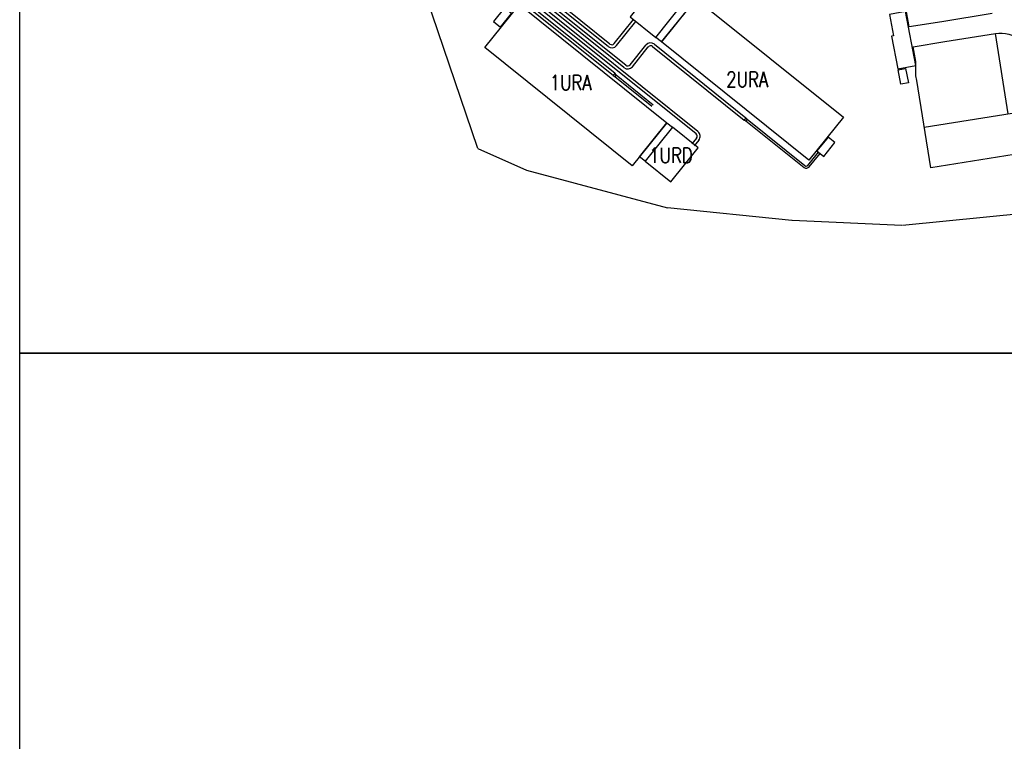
# Model space of a CAD drawing. Extents: x 0 to 84100, y 0 to 59400.
# Tile 21 of 25: x 64600 to 74346, y 9871 to 17014. Entities that reach past the tile are written whole.
import ezdxf

# ---------------------------------------------------------------- set-up
doc = ezdxf.new("R2010")
doc.units = 0
doc.header["$LTSCALE"] = 1000
for name, color, linetype in [('62', 7, 'CONTINUOUS'), ('STG-CON-18', 7, 'CONTINUOUS'), ('STG-CON-50', 4, 'CONTINUOUS'), ('STX-RAS-18', 1, 'CONTINUOUS')]:
    doc.layers.add(name, color=color, linetype=linetype)
doc.styles.add('ROMANS', font='romans.shx')

# ---------------------------------------------------------------- blocks, each defined once
blk = doc.blocks.new('KART82')
at = {"layer": 'STG-CON-18', "color": 1, "linetype": 'CONTINUOUS'}
for p, q in [((183.637, 801.766), (0, 0)), ((0, 0), (1207.494, 21.876)), ((183.637, 801.766), (989.491, 815.316)), ((1207.494, 21.876), (989.491, 815.316))]:
    blk.add_line(p, q, dxfattribs=at)
blk = doc.blocks.new('A$C1FB32CAD')
at = {"layer": '62', "color": 4, "linetype": 'CONTINUOUS'}
blk.add_lwpolyline([(0, 118.889), (185, 118.889), (185, 0), (0, 0)], close=True, dxfattribs=at)
at = {"layer": 'STG-CON-18', "color": 1, "linetype": 'CONTINUOUS'}
for p, q in [((45.355, 20.266), (39.283, 38.148)), ((58.242, 30.372), (50.864, 36.298)), ((58.43, 30.608), (51.068, 36.519)), ((66.948, 21.717), (50.008, 35.325)), ((67.136, 21.95), (50.204, 35.551)), ((59.814, 28.28), (50.436, 35.81)), ((60, 28.516), (50.625, 36.046)), ((58.732, 27.485), (49.577, 34.837)), ((58.92, 27.719), (49.753, 35.083)), ((58.852, 30.653), (60.772, 33.044)), ((59.084, 30.465), (61.004, 32.858)), ((97.847, 23.718), (96.576, 31.649)), ((60.421, 28.56), (61.984, 30.507)), ((60.654, 28.372), (62.218, 30.322)), ((62.639, 30.366), (71.701, 23.089)), ((62.827, 30.6), (71.888, 23.323)), ((89.533, 22.386), (129.16, 28.73)), ((58.917, 27.401), (62.585, 24.455)), ((59.043, 27.557), (62.711, 24.611)), ((71.887, 23.005), (77.639, 18.386)), ((72.012, 23.161), (77.716, 18.579)), ((66.995, 21.295), (66.543, 20.732)), ((67.228, 21.107), (66.777, 20.544)), ((45.355, 20.266), (50.163, 18.119)), ((78.009, 18.601), (79.068, 19.919)), ((78.16, 18.47), (79.221, 19.794)), ((50.163, 18.119), (64.134, 14.397)), ((76.425, 13.162), (64.134, 14.397)), ((102.582, 14.163), (87.388, 12.649)), ((87.315, 12.649), (76.453, 13.16))]:
    blk.add_line(p, q, dxfattribs=at)
blk.add_lwpolyline([(96.261, 33.623), (91.264, 32.823), (88.058, 32.309), (87.777, 33.786)], dxfattribs=at)
for points in [[(65.688, 34.645), (63.143, 36.689), (60.434, 33.316), (62.979, 31.272)], [(78.124, 19.108), (63.525, 30.833), (66.954, 35.102), (81.552, 23.377)], [(60.641, 18.546), (46.043, 30.27), (49.472, 34.539), (64.07, 22.815)], [(46.897, 32.835), (47.581, 32.288), (48.676, 33.652), (47.995, 34.201)], [(63.525, 30.833), (62.979, 31.271), (65.688, 34.645), (66.235, 34.206)], [(87.696, 33.835), (86.093, 33.53), (86.49, 31.442), (86.312, 31.409), (86.93, 28.154), (88.714, 28.493)], [(86.95, 28.052), (87.699, 28.193), (87.964, 26.78), (87.215, 26.639)], [(64.071, 22.813), (64.615, 22.376), (61.907, 19.003), (61.362, 19.44)], [(67.162, 20.332), (64.616, 22.377), (61.907, 19.003), (64.453, 16.958)], [(78.917, 20.04), (79.6, 19.493), (80.696, 20.858), (80.014, 21.406)]]:
    blk.add_lwpolyline(points, close=True, dxfattribs=at)
blk.add_lwpolyline([(126.489, 24.159), (90.179, 18.345), (88.794, 27.001), (88.72, 27.459), (88.712, 28.872), (88.43, 30.349), (91.58, 30.85), (96.577, 31.648, -0.414213), (100.425, 28.862), (100.424, 28.864), (100.534, 28.182), (104.376, 28.795), (104.267, 29.477, -0.414214), (107.054, 33.325), (127.89, 36.661), (129.277, 28.008), (129.276, 28.007, -0.41421), (126.49, 24.158), (126.492, 24.16), (126.489, 24.159)], format="xyb", dxfattribs=at)
for centre, radius, start, end in [((58.616, 30.841), 0.6, 231.50044, 321.2282), ((58.616, 30.841), 0.3, 231.50044, 321.2282), ((62.452, 30.132), 0.6, 51.2282, 141.2282), ((62.452, 30.132), 0.3, 51.2282, 141.2282), ((60.186, 28.749), 0.6, 231.50044, 321.2282), ((60.186, 28.749), 0.3, 231.50044, 321.2282), ((66.762, 21.482), 0.3, 321.22554, 51.50044), ((66.762, 21.482), 0.6, 321.22554, 51.50044), ((77.852, 18.725), 0.2, 227.11829, 321.2282), ((77.852, 18.725), 0.4, 237.86107, 321.2282)]:
    blk.add_arc(centre, radius, start, end, dxfattribs=at)
at = {"layer": 'STG-CON-18', "color": 1, "linetype": 'CONTINUOUS', "xscale": 0.0002480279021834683, "yscale": 0.0002480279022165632, "rotation": 230.332158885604}
for p in [(58.92, 27.719), (71.888, 23.323)]:
    blk.add_blockref('KART82', p, dxfattribs=at)
at = {"layer": 'STG-CON-18', "color": 7, "linetype": 'CONTINUOUS', "style": 'ROMANS', "width": 0.8}
for s, p in [('1URA', (52.466, 26.044)), ('2URA', (69.936, 26.357)), ('1URD', (62.31, 18.849))]:
    blk.add_text(s, height=1.5, dxfattribs=at).set_placement(p)

msp = doc.modelspace()

# ---------------------------------------------------------------- linework, layer by layer
at = {"layer": 'STG-CON-50'}
msp.add_lwpolyline([(83100, 9705.731), (64599.511, 9705.731), (64599.511, 13711.728), (83100, 13711.728)], close=True, dxfattribs=at)

# ---------------------------------------------------------------- block references
at = {"layer": 'STX-RAS-18', "xscale": 100, "yscale": 100, "zscale": 100}
msp.add_blockref('A$C1FB32CAD', (64599.511, 13711.728), dxfattribs=at)

doc.saveas('drawing.dxf')
